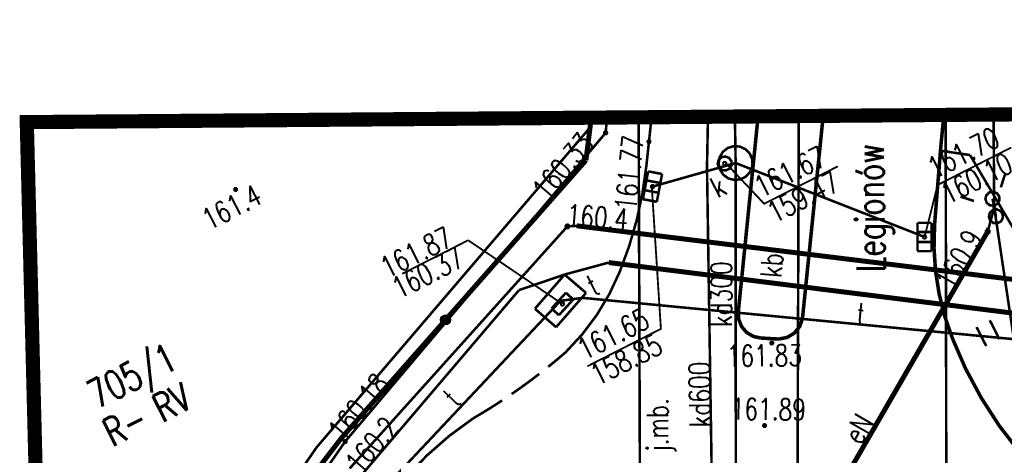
# Model space of a CAD drawing. Extents: x 0 to 7432618, y -40 to 5712028.
# Tile 66 of 165: x 7431171 to 7431205, y 5711683 to 5711698. Entities that reach past the tile are written whole.
import ezdxf
from ezdxf.enums import TextEntityAlignment as Align

# ---------------------------------------------------------------- set-up
doc = ezdxf.new("R2010")
doc.units = 0
doc.header["$MEASUREMENT"] = 0
for name, pattern in [('0', [1.5, 1, -0.5]), ('2217', [2, 1.5, -0.5]), ('2218', [1, 0.5, -0.5]), ('3901', [0]), ('5102', [0])]:
    doc.linetypes.add(name, pattern=pattern)
for name, color, linetype in [('Dzialki', 7, 'Continuous'), ('Kontury', 7, 'Continuous'), ('Numery_dzialek', 7, 'Continuous'), ('OTK_E_T_0', 7, 'Continuous'), ('OTK_E_T_3', 7, 'Continuous'), ('OTK_L_0', 7, 'Continuous'), ('OTK_L_1', 7, 'Continuous'), ('OTK_L_2', 7, 'Continuous'), ('OTK_L_4', 7, 'Continuous'), ('OTO_L_0', 7, 'Continuous'), ('OTR_T_0', 7, 'Continuous'), ('OTR_T_1', 7, 'Continuous'), ('OTZ_L_3', 7, 'Continuous'), ('SUE_T_3', 7, 'Continuous'), ('SUEP_E_T_0', 7, 'Continuous'), ('SUEP_L_0', 7, 'Continuous'), ('SUER_T_0', 7, 'Continuous'), ('SUGP_L_0', 7, 'Continuous'), ('SUGR_T_0', 7, 'Continuous'), ('SUK_T_1', 7, 'Continuous'), ('SUKP_E_T_0', 7, 'Continuous'), ('SUKP_L_0', 7, 'Continuous'), ('SUKR_T_0', 7, 'Continuous'), ('SUL_L_1', 7, 'Continuous'), ('SUP_E_T_1', 7, 'Continuous'), ('SUP_L_1', 7, 'Continuous'), ('SUP_T_2', 7, 'Continuous'), ('SUP_T_4', 7, 'Continuous'), ('SUTP_E_T_0', 7, 'Continuous'), ('SUTP_L_0', 7, 'Continuous'), ('SUTR_T_0', 7, 'Continuous'), ('SUWP_L_0', 7, 'Continuous'), ('Uzytki', 7, 'Continuous'), ('zakres', 7, 'Continuous')]:
    doc.layers.add(name, color=color, linetype=linetype)
doc.styles.add('STYL_ARIAL', font='simplex', dxfattribs={"width": 0.75, "oblique": 0.1})

msp = doc.modelspace()

# ---------------------------------------------------------------- linework, layer by layer
at = {"layer": 'Dzialki', "color": 18, "true_color": 0x000000, "const_width": 0.09}
for points in [[(7431190.756, 5711694.519), (7431190.787, 5711694.821)], [(7431192.431, 5711694.834), (7431192.516, 5711670.646)], [(7431181.071, 5711683.175), (7431190.756, 5711694.519)], [(7431172.516, 5711670.646), (7431181.071, 5711683.175)]]:
    msp.add_lwpolyline(points, dxfattribs=at)
at = {"layer": 'Kontury', "color": 82, "linetype": '2217', "true_color": 0x24bc24, "const_width": 0.09}
for points in [[(7431190.756, 5711694.519), (7431190.787, 5711694.821)], [(7431181.071, 5711683.175), (7431190.756, 5711694.519)], [(7431172.516, 5711670.646), (7431181.071, 5711683.175)]]:
    msp.add_lwpolyline(points, dxfattribs=at)
at = {"layer": 'OTK_L_0', "color": 18, "linetype": '0', "true_color": 0x000000, "const_width": 0.09}
for points in [[(7431192.887, 5711694.837), (7431192.704, 5711693.12)], [(7431195.945, 5711687.97), (7431196.643, 5711694.867)], [(7431198.938, 5711694.885), (7431198.205, 5711687.719)], [(7431202.863, 5711691.024), (7431203.081, 5711693.769), (7431203.193, 5711694.918)], [(7431192.704, 5711693.12), (7431192.568, 5711692.161), (7431192.365, 5711691.214), (7431192.096, 5711690.283), (7431191.761, 5711689.374)], [(7431203.488, 5711687.044), (7431203.222, 5711687.811), (7431203.025, 5711688.599), (7431202.899, 5711689.401), (7431202.845, 5711690.212), (7431202.863, 5711691.024)], [(7431191.761, 5711689.374), (7431191.399, 5711688.596), (7431190.958, 5711687.86), (7431190.443, 5711687.173), (7431189.86, 5711686.542)], [(7431196.743, 5711687.042), (7431196.476, 5711687.098), (7431196.241, 5711687.237), (7431196.063, 5711687.444), (7431195.961, 5711687.698), (7431195.945, 5711687.97)], [(7431198.205, 5711687.719), (7431198.105, 5711687.443), (7431197.918, 5711687.216), (7431197.667, 5711687.065), (7431197.379, 5711687.006)], [(7431197.379, 5711687.006), (7431196.743, 5711687.042)], [(7431205.871, 5711683.005), (7431205.151, 5711683.937), (7431204.512, 5711684.926), (7431203.956, 5711685.963), (7431203.488, 5711687.044)], [(7431189.554, 5711686.281), (7431189.243, 5711686.026)], [(7431189.86, 5711686.542), (7431189.554, 5711686.281)], [(7431188.928, 5711685.777), (7431188.608, 5711685.533)], [(7431188.283, 5711685.296), (7431187.954, 5711685.065)], [(7431188.608, 5711685.533), (7431188.283, 5711685.296)], [(7431187.283, 5711684.622), (7431186.941, 5711684.411)], [(7431187.62, 5711684.841), (7431187.283, 5711684.622)], [(7431183.598, 5711681.343), (7431184.252, 5711682.152), (7431184.973, 5711682.903), (7431185.756, 5711683.589), (7431186.595, 5711684.205)], [(7431186.941, 5711684.411), (7431186.595, 5711684.205)]]:
    msp.add_lwpolyline(points, dxfattribs=at)
at = {"layer": 'OTK_L_1', "color": 18, "true_color": 0x000000, "const_width": 0.125}
for points in [[(7431195.945, 5711687.97), (7431196.643, 5711694.867)], [(7431198.938, 5711694.885), (7431198.205, 5711687.719)], [(7431202.863, 5711691.024), (7431203.081, 5711693.769), (7431203.193, 5711694.918)], [(7431203.488, 5711687.044), (7431203.222, 5711687.811), (7431203.025, 5711688.599), (7431202.899, 5711689.401), (7431202.845, 5711690.212), (7431202.863, 5711691.024)], [(7431196.743, 5711687.042), (7431196.476, 5711687.098), (7431196.241, 5711687.237), (7431196.063, 5711687.444), (7431195.961, 5711687.698), (7431195.945, 5711687.97)], [(7431198.205, 5711687.719), (7431198.105, 5711687.443), (7431197.918, 5711687.216), (7431197.667, 5711687.065), (7431197.379, 5711687.006)], [(7431197.379, 5711687.006), (7431196.743, 5711687.042)], [(7431205.871, 5711683.005), (7431205.151, 5711683.937), (7431204.512, 5711684.926), (7431203.956, 5711685.963), (7431203.488, 5711687.044)]]:
    msp.add_lwpolyline(points, dxfattribs=at)
at = {"layer": 'OTK_L_2', "color": 18, "linetype": '0', "true_color": 0x000000, "const_width": 0.09}
for points in [[(7431190.763, 5711694.821), (7431190.573, 5711693.314)], [(7431192.704, 5711693.12), (7431192.887, 5711694.837)], [(7431203.071, 5711693.655), (7431203.19, 5711694.918)], [(7431203.071, 5711693.655), (7431204.114, 5711693.502)], [(7431190.573, 5711693.314), (7431181.954, 5711683.513)], [(7431204.114, 5711693.502), (7431205.84, 5711690.577)], [(7431192.704, 5711693.12), (7431192.568, 5711692.161), (7431192.365, 5711691.214), (7431192.096, 5711690.283), (7431191.761, 5711689.374)], [(7431191.761, 5711689.374), (7431191.399, 5711688.596), (7431190.958, 5711687.86), (7431190.443, 5711687.173), (7431189.86, 5711686.542)], [(7431183.598, 5711681.343), (7431184.252, 5711682.152), (7431184.973, 5711682.903), (7431185.756, 5711683.589), (7431186.595, 5711684.205)], [(7431181.954, 5711683.513), (7431171.556, 5711669.954)]]:
    msp.add_lwpolyline(points, dxfattribs=at)
at = {"layer": 'OTK_L_4', "color": 18, "linetype": '0', "true_color": 0x000000, "const_width": 0.09}
for points in [[(7431196.643, 5711694.867), (7431195.945, 5711687.97)], [(7431198.205, 5711687.719), (7431198.938, 5711694.885)], [(7431196.743, 5711687.042), (7431196.476, 5711687.098), (7431196.241, 5711687.237), (7431196.063, 5711687.444), (7431195.961, 5711687.698), (7431195.945, 5711687.97)], [(7431198.205, 5711687.719), (7431198.105, 5711687.443), (7431197.918, 5711687.216), (7431197.667, 5711687.065), (7431197.379, 5711687.006)], [(7431196.743, 5711687.042), (7431197.379, 5711687.006)]]:
    msp.add_lwpolyline(points, dxfattribs=at)
at = {"layer": 'OTO_L_0', "color": 18, "linetype": '3901', "true_color": 0x000000, "const_width": 0.175}
for points in [[(7431190.763, 5711694.821), (7431190.573, 5711693.314)], [(7431190.573, 5711693.314), (7431181.954, 5711683.513)], [(7431181.954, 5711683.513), (7431172.263, 5711670.876)]]:
    msp.add_lwpolyline(points, dxfattribs=at)
at = {"layer": 'OTO_L_0', "color": 18, "true_color": 0x000000}
for radius in [0.175, 0.158, 0.14, 0.122, 0.105, 0.0875, 0.07, 0.0525, 0.035]:
    msp.add_circle((7431185.62, 5711687.682), radius, dxfattribs=at)
at = {"layer": 'OTR_T_0', "color": 18, "true_color": 0x000000, "const_width": 0.09}
for points in [[(7431192.774, 5711694.013), (7431192.808, 5711694.015), (7431192.834, 5711693.993), (7431192.837, 5711693.959), (7431192.815, 5711693.932), (7431192.78, 5711693.93), (7431192.754, 5711693.952), (7431192.752, 5711693.986), (7431192.774, 5711694.013)], [(7431197.104, 5711686.906), (7431197.139, 5711686.908), (7431197.165, 5711686.886), (7431197.168, 5711686.852), (7431197.145, 5711686.826), (7431197.111, 5711686.823), (7431197.085, 5711686.845), (7431197.082, 5711686.88), (7431197.104, 5711686.906)], [(7431196.849, 5711683.992), (7431196.884, 5711683.995), (7431196.91, 5711683.973), (7431196.912, 5711683.938), (7431196.89, 5711683.912), (7431196.856, 5711683.91), (7431196.83, 5711683.932), (7431196.827, 5711683.966), (7431196.849, 5711683.992)]]:
    msp.add_lwpolyline(points, dxfattribs=at)
at = {"layer": 'OTR_T_1', "color": 18, "true_color": 0x000000, "const_width": 0.09}
msp.add_lwpolyline([(7431178.204, 5711692.326), (7431178.238, 5711692.328), (7431178.264, 5711692.306), (7431178.267, 5711692.272), (7431178.245, 5711692.246), (7431178.21, 5711692.243), (7431178.184, 5711692.265), (7431178.181, 5711692.3), (7431178.204, 5711692.326)], dxfattribs=at)
at = {"layer": 'OTZ_L_3', "color": 18, "linetype": '0', "true_color": 0x000000, "const_width": 0.09}
for points in [[(7431202.863, 5711691.024), (7431202.927, 5711691.901), (7431202.996, 5711692.778), (7431203.071, 5711693.655)], [(7431204.114, 5711693.502), (7431203.071, 5711693.655)], [(7431205.84, 5711690.577), (7431204.114, 5711693.502)], [(7431203.488, 5711687.044), (7431203.222, 5711687.811), (7431203.025, 5711688.599), (7431202.899, 5711689.401), (7431202.845, 5711690.212), (7431202.863, 5711691.024)], [(7431205.152, 5711686.999), (7431204.811, 5711687.668)], [(7431204.684, 5711686.761), (7431204.343, 5711687.429)], [(7431205.871, 5711683.005), (7431205.151, 5711683.937), (7431204.512, 5711684.926), (7431203.956, 5711685.963), (7431203.488, 5711687.044)]]:
    msp.add_lwpolyline(points, dxfattribs=at)
at = {"layer": 'SUE_T_3', "color": 18, "true_color": 0x000000, "const_width": 0.09}
for points in [[(7431205.199, 5711692.361), (7431205.354, 5711692.837)], [(7431204.793, 5711692.183), (7431204.931, 5711692.209), (7431205.061, 5711692.156), (7431205.143, 5711692.041), (7431205.149, 5711691.9), (7431205.078, 5711691.778), (7431204.952, 5711691.714), (7431204.812, 5711691.728), (7431204.702, 5711691.816), (7431204.656, 5711691.949), (7431204.69, 5711692.086), (7431204.793, 5711692.183)], [(7431204.254, 5711691.88), (7431203.779, 5711692.034)], [(7431204.915, 5711691.559), (7431205.054, 5711691.585), (7431205.184, 5711691.532), (7431205.265, 5711691.417), (7431205.271, 5711691.276), (7431205.2, 5711691.154), (7431205.075, 5711691.091), (7431204.935, 5711691.105), (7431204.824, 5711691.192), (7431204.779, 5711691.326), (7431204.813, 5711691.462), (7431204.915, 5711691.559)], [(7431204.956, 5711691.67), (7431204.975, 5711691.672), (7431204.99, 5711691.66), (7431204.991, 5711691.64), (7431204.979, 5711691.626), (7431204.96, 5711691.624), (7431204.945, 5711691.637), (7431204.944, 5711691.656), (7431204.956, 5711691.67)], [(7431204.736, 5711690.935), (7431204.581, 5711690.459)]]:
    msp.add_lwpolyline(points, dxfattribs=at)
at = {"layer": 'SUEP_L_0', "color": 1, "linetype": '5102', "true_color": 0xff0000, "const_width": 0.09}
for points in [[(7431204.967, 5711691.648), (7431204.942, 5711694.932)], [(7431204.967, 5711691.648), (7431210.188, 5711656.684)]]:
    msp.add_lwpolyline(points, dxfattribs=at)
at = {"layer": 'SUEP_L_0', "color": 1, "true_color": 0xff0000, "const_width": 0.09}
for points in [[(7431204.738, 5711690.801), (7431204.967, 5711691.648)], [(7431189.92, 5711690.984), (7431182.243, 5711682.437)], [(7431190.246, 5711691.004), (7431189.92, 5711690.984)], [(7431206.818, 5711688.965), (7431190.246, 5711691.004)], [(7431194.162, 5711672.483), (7431204.738, 5711690.801)]]:
    msp.add_lwpolyline(points, dxfattribs=at)
at = {"layer": 'SUER_T_0', "color": 1, "true_color": 0xff0000, "const_width": 0.09}
for points in [[(7431189.892, 5711691.039), (7431189.939, 5711691.043), (7431189.976, 5711691.012), (7431189.98, 5711690.964), (7431189.948, 5711690.928), (7431189.901, 5711690.924), (7431189.864, 5711690.955), (7431189.861, 5711691.003), (7431189.892, 5711691.039)], [(7431204.71, 5711690.857), (7431204.757, 5711690.86), (7431204.794, 5711690.829), (7431204.798, 5711690.782), (7431204.766, 5711690.745), (7431204.719, 5711690.741), (7431204.682, 5711690.773), (7431204.679, 5711690.82), (7431204.71, 5711690.857)]]:
    msp.add_lwpolyline(points, dxfattribs=at)
at = {"layer": 'SUGP_L_0', "color": 56, "true_color": 0x808000, "const_width": 0.09}
for points in [[(7431191.319, 5711694.825), (7431191.268, 5711694.285)], [(7431191.268, 5711694.285), (7431182.084, 5711683.388)], [(7431182.084, 5711683.388), (7431173.011, 5711670.292)]]:
    msp.add_lwpolyline(points, dxfattribs=at)
at = {"layer": 'SUGR_T_0', "color": 56, "true_color": 0x808000, "const_width": 0.065}
for points in [[(7431191.24, 5711694.341), (7431191.287, 5711694.345), (7431191.324, 5711694.314), (7431191.327, 5711694.266), (7431191.296, 5711694.23), (7431191.249, 5711694.226), (7431191.212, 5711694.257), (7431191.209, 5711694.305), (7431191.24, 5711694.341)], [(7431182.056, 5711683.444), (7431182.104, 5711683.448), (7431182.14, 5711683.417), (7431182.144, 5711683.369), (7431182.113, 5711683.333), (7431182.065, 5711683.329), (7431182.029, 5711683.36), (7431182.025, 5711683.408), (7431182.056, 5711683.444)]]:
    msp.add_lwpolyline(points, dxfattribs=at)
at = {"layer": 'SUK_T_1', "color": 36, "true_color": 0x803300, "const_width": 0.09}
for points in [[(7431192.581, 5711691.944), (7431192.767, 5711692.926)], [(7431192.767, 5711692.926), (7431193.258, 5711692.833)], [(7431192.706, 5711692.607), (7431193.197, 5711692.514)], [(7431193.258, 5711692.833), (7431193.072, 5711691.851)], [(7431192.641, 5711692.263), (7431193.132, 5711692.17)], [(7431193.072, 5711691.851), (7431192.581, 5711691.944)], [(7431202.261, 5711690.111), (7431202.264, 5711691.111)], [(7431202.264, 5711691.111), (7431202.764, 5711691.109)], [(7431202.764, 5711691.109), (7431202.761, 5711690.109)], [(7431202.263, 5711690.785), (7431202.763, 5711690.784)], [(7431202.761, 5711690.109), (7431202.261, 5711690.111)], [(7431202.262, 5711690.436), (7431202.762, 5711690.434)]]:
    msp.add_lwpolyline(points, dxfattribs=at)
at = {"layer": 'SUKP_L_0', "color": 36, "true_color": 0x803300, "const_width": 0.09}
for points in [[(7431194.841, 5711693.083), (7431194.876, 5711694.853)], [(7431195.825, 5711694.86), (7431195.851, 5711693.22)], [(7431195.851, 5711693.22), (7431192.919, 5711692.388)], [(7431194.988, 5711683.478), (7431194.841, 5711693.083)], [(7431195.851, 5711693.22), (7431202.512, 5711690.61)], [(7431195.851, 5711693.22), (7431195.863, 5711670.652)], [(7431195.189, 5711670.65), (7431194.988, 5711683.478)]]:
    msp.add_lwpolyline(points, dxfattribs=at)
at = {"layer": 'SUKR_T_0', "color": 36, "true_color": 0x803300, "const_width": 0.065}
for points in [[(7431202.512, 5711690.61), (7431202.972, 5711692.446), (7431205.565, 5711693.767)], [(7431195.438, 5711693.259), (7431195.486, 5711693.263), (7431195.522, 5711693.232), (7431195.526, 5711693.184), (7431195.495, 5711693.148), (7431195.447, 5711693.144), (7431195.411, 5711693.175), (7431195.407, 5711693.223), (7431195.438, 5711693.259)], [(7431195.476, 5711693.248), (7431196.857, 5711691.781), (7431199.451, 5711693.103)], [(7431192.891, 5711692.444), (7431193.216, 5711687.366), (7431190.623, 5711686.045)], [(7431192.891, 5711692.444), (7431192.939, 5711692.448), (7431192.975, 5711692.417), (7431192.979, 5711692.369), (7431192.948, 5711692.333), (7431192.9, 5711692.329), (7431192.864, 5711692.36), (7431192.86, 5711692.408), (7431192.891, 5711692.444)], [(7431202.484, 5711690.665), (7431202.532, 5711690.669), (7431202.568, 5711690.638), (7431202.572, 5711690.59), (7431202.541, 5711690.554), (7431202.493, 5711690.55), (7431202.457, 5711690.581), (7431202.453, 5711690.629), (7431202.484, 5711690.665)]]:
    msp.add_lwpolyline(points, dxfattribs=at)
at = {"layer": 'SUL_L_1', "color": 18, "true_color": 0x000000, "const_width": 0.175}
for points in [[(7431206.818, 5711688.965), (7431190.246, 5711691.004)], [(7431194.162, 5711672.483), (7431204.738, 5711690.801)], [(7431191.379, 5711689.707), (7431206.089, 5711687.864)]]:
    msp.add_lwpolyline(points, dxfattribs=at)
at = {"layer": 'SUP_L_1', "color": 36, "true_color": 0x803300, "const_width": 0.09}
msp.add_lwpolyline([(7431195.593, 5711692.678), (7431195.415, 5711692.808), (7431195.296, 5711692.993), (7431195.251, 5711693.209), (7431195.288, 5711693.427), (7431195.401, 5711693.616), (7431195.574, 5711693.752), (7431195.785, 5711693.816), (7431196.005, 5711693.8), (7431196.204, 5711693.705), (7431196.356, 5711693.545), (7431196.439, 5711693.341), (7431196.443, 5711693.12), (7431196.367, 5711692.913), (7431196.221, 5711692.748), (7431196.026, 5711692.646), (7431195.806, 5711692.622), (7431195.593, 5711692.678)], dxfattribs=at)
at = {"layer": 'SUP_L_1', "color": 30, "true_color": 0xff9100, "const_width": 0.09}
for points in [[(7431189.821, 5711689.283), (7431188.775, 5711688.077)], [(7431190.577, 5711688.636), (7431189.821, 5711689.283)], [(7431189.522, 5711687.425), (7431190.577, 5711688.636)], [(7431188.775, 5711688.077), (7431189.522, 5711687.425)]]:
    msp.add_lwpolyline(points, dxfattribs=at)
at = {"layer": 'SUP_T_2', "color": 18, "true_color": 0x000000, "const_width": 0.09}
for points in [[(7431204.793, 5711692.183), (7431204.931, 5711692.209), (7431205.061, 5711692.156), (7431205.143, 5711692.041), (7431205.149, 5711691.9), (7431205.078, 5711691.778), (7431204.952, 5711691.714), (7431204.812, 5711691.728), (7431204.702, 5711691.816), (7431204.656, 5711691.949), (7431204.69, 5711692.086), (7431204.793, 5711692.183)], [(7431205.029, 5711691.336), (7431204.906, 5711691.96)], [(7431204.915, 5711691.559), (7431205.054, 5711691.585), (7431205.184, 5711691.532), (7431205.265, 5711691.417), (7431205.271, 5711691.276), (7431205.2, 5711691.154), (7431205.075, 5711691.091), (7431204.935, 5711691.105), (7431204.824, 5711691.192), (7431204.779, 5711691.326), (7431204.813, 5711691.462), (7431204.915, 5711691.559)]]:
    msp.add_lwpolyline(points, dxfattribs=at)
at = {"layer": 'SUP_T_4', "color": 18, "true_color": 0x000000, "const_width": 0.09}
for points in [[(7431195.622, 5711693.4), (7431195.703, 5711693.285), (7431195.709, 5711693.144), (7431195.639, 5711693.022), (7431195.513, 5711692.958), (7431195.373, 5711692.972), (7431195.263, 5711693.06), (7431195.217, 5711693.193), (7431195.251, 5711693.33), (7431195.353, 5711693.426), (7431195.492, 5711693.452), (7431195.622, 5711693.4)], [(7431189.868, 5711688.64), (7431189.362, 5711688.086)], [(7431189.621, 5711687.85), (7431190.126, 5711688.404)], [(7431190.126, 5711688.404), (7431189.868, 5711688.64)], [(7431189.362, 5711688.086), (7431189.621, 5711687.85)]]:
    msp.add_lwpolyline(points, dxfattribs=at)
at = {"layer": 'SUTP_L_0', "color": 30, "true_color": 0xff9100, "const_width": 0.09}
for points in [[(7431189.821, 5711689.283), (7431191.379, 5711689.707)], [(7431191.379, 5711689.707), (7431206.089, 5711687.864)], [(7431188.215, 5711688.735), (7431189.821, 5711689.283)], [(7431182.657, 5711682.199), (7431188.215, 5711688.735)], [(7431189.676, 5711688.357), (7431190.454, 5711688.461)], [(7431190.454, 5711688.461), (7431205.617, 5711687.006)], [(7431182.755, 5711680.992), (7431189.676, 5711688.357)]]:
    msp.add_lwpolyline(points, dxfattribs=at)
at = {"layer": 'SUTR_T_0', "color": 30, "true_color": 0xff9100, "const_width": 0.065}
for points in [[(7431184.099, 5711689.311), (7431186.421, 5711690.494)], [(7431189.744, 5711688.245), (7431186.421, 5711690.494)], [(7431189.716, 5711688.301), (7431189.763, 5711688.305), (7431189.8, 5711688.274), (7431189.804, 5711688.226), (7431189.772, 5711688.19), (7431189.725, 5711688.186), (7431189.688, 5711688.217), (7431189.685, 5711688.265), (7431189.716, 5711688.301)]]:
    msp.add_lwpolyline(points, dxfattribs=at)
at = {"layer": 'SUWP_L_0', "color": 5, "true_color": 0x0000ff, "const_width": 0.09}
for points in [[(7431197.998, 5711672.002), (7431198.076, 5711694.878)], [(7431203.255, 5711694.905), (7431203.255, 5711694.919)], [(7431203.281, 5711680.181), (7431203.255, 5711694.905)]]:
    msp.add_lwpolyline(points, dxfattribs=at)
at = {"layer": 'Uzytki', "color": 96, "linetype": '2218', "true_color": 0x008000, "const_width": 0.09}
for points in [[(7431190.756, 5711694.519), (7431190.787, 5711694.821)], [(7431192.431, 5711694.834), (7431192.516, 5711670.646)], [(7431181.071, 5711683.175), (7431190.756, 5711694.519)], [(7431172.516, 5711670.646), (7431181.071, 5711683.175)]]:
    msp.add_lwpolyline(points, dxfattribs=at)
at = {"layer": 'zakres', "color": 18, "linetype": '0', "true_color": 0x000000, "const_width": 0.5}
msp.add_lwpolyline([(7431170.861, 5711694.664), (7431172.664, 5711623.536), (7431599.413, 5711624.947), (7431599.511, 5711698.029), (7431170.861, 5711694.664)], dxfattribs=at)

# ---------------------------------------------------------------- texts
at = {"layer": 'Dzialki', "color": 18, "true_color": 0x000000, "style": 'STYL_ARIAL', "width": 0.75}
msp.add_text('Legionów', height=1, rotation=90.5662, dxfattribs=at).set_placement((7431201.392, 5711691.643), align=Align.BOTTOM_CENTER)
at = {"layer": 'Numery_dzialek', "color": 18, "true_color": 0x000000, "style": 'STYL_ARIAL', "width": 0.75}
msp.add_text('705/1', height=1, rotation=27, dxfattribs=at).set_placement((7431172.883, 5711685.409), align=Align.TOP_LEFT)
at = {"layer": 'OTK_E_T_0', "color": 18, "true_color": 0x000000, "style": 'STYL_ARIAL', "width": 0.75}
msp.add_text('j.mb.', height=0.75, rotation=90.2026, dxfattribs=at).set_placement((7431193.098, 5711683.969), align=Align.MIDDLE_CENTER)
at = {"layer": 'OTK_E_T_3', "color": 18, "true_color": 0x000000, "style": 'STYL_ARIAL', "width": 0.75}
msp.add_text('kb.', height=0.75, rotation=86.0315, dxfattribs=at).set_placement((7431197.129, 5711689.736), align=Align.MIDDLE_CENTER)
at = {"layer": 'OTR_T_0', "color": 18, "true_color": 0x000000, "style": 'STYL_ARIAL', "width": 0.75}
msp.add_text('161.77', height=0.75, rotation=83.9166, dxfattribs=at).set_placement((7431192.56, 5711691.49), align=Align.BOTTOM_LEFT)
msp.add_text('161.83', height=0.75, rotation=0.4927, dxfattribs=at).set_placement((7431195.535, 5711686.788), align=Align.TOP_LEFT)
msp.add_text('161.89', height=0.75, rotation=359.416, dxfattribs=at).set_placement((7431195.677, 5711684.542), align=Align.MIDDLE_LEFT)
at = {"layer": 'OTR_T_1', "color": 18, "true_color": 0x000000, "style": 'STYL_ARIAL', "width": 0.75}
msp.add_text('161.4', height=0.75, rotation=27.4773, dxfattribs=at).set_placement((7431177.399, 5711690.632), align=Align.BOTTOM_LEFT)
at = {"layer": 'SUEP_E_T_0', "color": 1, "true_color": 0xff0000, "style": 'STYL_ARIAL', "width": 0.75}
msp.add_text('eN', height=0.75, rotation=59.9989, dxfattribs=at).set_placement((7431200.181, 5711683.841), align=Align.MIDDLE_CENTER)
at = {"layer": 'SUER_T_0', "color": 1, "true_color": 0xff0000, "style": 'STYL_ARIAL', "width": 0.75}
msp.add_text('160.4', height=0.75, rotation=355.2813, dxfattribs=at).set_placement((7431189.9, 5711691.394), align=Align.MIDDLE_LEFT)
msp.add_text('160.9', height=0.75, rotation=59.994, dxfattribs=at).set_placement((7431204.273, 5711690.76), align=Align.MIDDLE_RIGHT)
at = {"layer": 'SUGR_T_0', "color": 56, "true_color": 0x808000, "style": 'STYL_ARIAL', "width": 0.75}
for s, rotation, p in [('160.33', 49.8766, (7431188.907, 5711692.097)), ('160.18', 50.0278, (7431181.711, 5711683.594))]:
    msp.add_text(s, height=0.75, rotation=rotation, dxfattribs=at).set_placement(p, align=Align.MIDDLE_LEFT)
at = {"layer": 'SUKP_E_T_0', "color": 36, "true_color": 0x803300, "style": 'STYL_ARIAL', "width": 0.75}
for s, rotation, p in [('kd300', 90.03, (7431195.346, 5711688.593)), ('kd600', 90.8774, (7431194.586, 5711685.051))]:
    msp.add_text(s, height=0.75, rotation=rotation, dxfattribs=at).set_placement(p, align=Align.MIDDLE_CENTER)
at = {"layer": 'SUKR_T_0', "color": 36, "true_color": 0x803300, "style": 'STYL_ARIAL', "width": 0.75}
for s, p in [('161.70', (7431202.87, 5711692.646)), ('161.67', (7431196.756, 5711691.981)), ('160.10', (7431203.329, 5711691.744)), ('159.47', (7431197.215, 5711691.079)), ('161.65', (7431190.521, 5711686.245)), ('158.85', (7431190.981, 5711685.343))]:
    msp.add_text(s, height=0.75, rotation=27, dxfattribs=at).set_placement(p)
at = {"layer": 'SUP_E_T_1', "color": 18, "true_color": 0x000000, "style": 'STYL_ARIAL', "width": 0.75}
msp.add_text('k', height=0.75, rotation=27, dxfattribs=at).set_placement((7431195.315, 5711691.765), align=Align.BOTTOM_LEFT)
msp.add_text('t', height=0.75, rotation=27, dxfattribs=at).set_placement((7431190.807, 5711688.917), align=Align.MIDDLE_CENTER)
at = {"layer": 'SUTP_E_T_0', "color": 30, "true_color": 0xff9100, "style": 'STYL_ARIAL', "width": 0.75}
for rotation, p in [(354.5202, (7431200.263, 5711687.9)), (46.0646, (7431185.837, 5711684.938))]:
    msp.add_text('t', height=0.75, rotation=rotation, dxfattribs=at).set_placement(p, align=Align.MIDDLE_CENTER)
at = {"layer": 'SUTR_T_0', "color": 30, "true_color": 0xff9100, "style": 'STYL_ARIAL', "width": 0.75}
for s, p in [('161.87', (7431183.238, 5711689.798)), ('160.37', (7431183.646, 5711689.078))]:
    msp.add_text(s, height=0.75, rotation=27, dxfattribs=at).set_placement(p, align=Align.TOP_LEFT)
msp.add_text('160.2', height=0.75, rotation=49.177, dxfattribs=at).set_placement((7431182.316, 5711682.449), align=Align.MIDDLE_LEFT)
at = {"layer": 'Uzytki', "color": 3, "true_color": 0x00ff00, "style": 'STYL_ARIAL', "width": 0.75}
msp.add_text('RV', height=1, rotation=27, dxfattribs=at).set_placement((7431176.34, 5711684.061), align=Align.BOTTOM_CENTER)
at = {"layer": 'Uzytki', "color": 96, "true_color": 0x008000, "style": 'STYL_ARIAL', "width": 0.75}
msp.add_text('R-', height=1, rotation=27, dxfattribs=at).set_placement((7431174.697, 5711683.257), align=Align.BOTTOM_CENTER)

doc.saveas('drawing.dxf')
